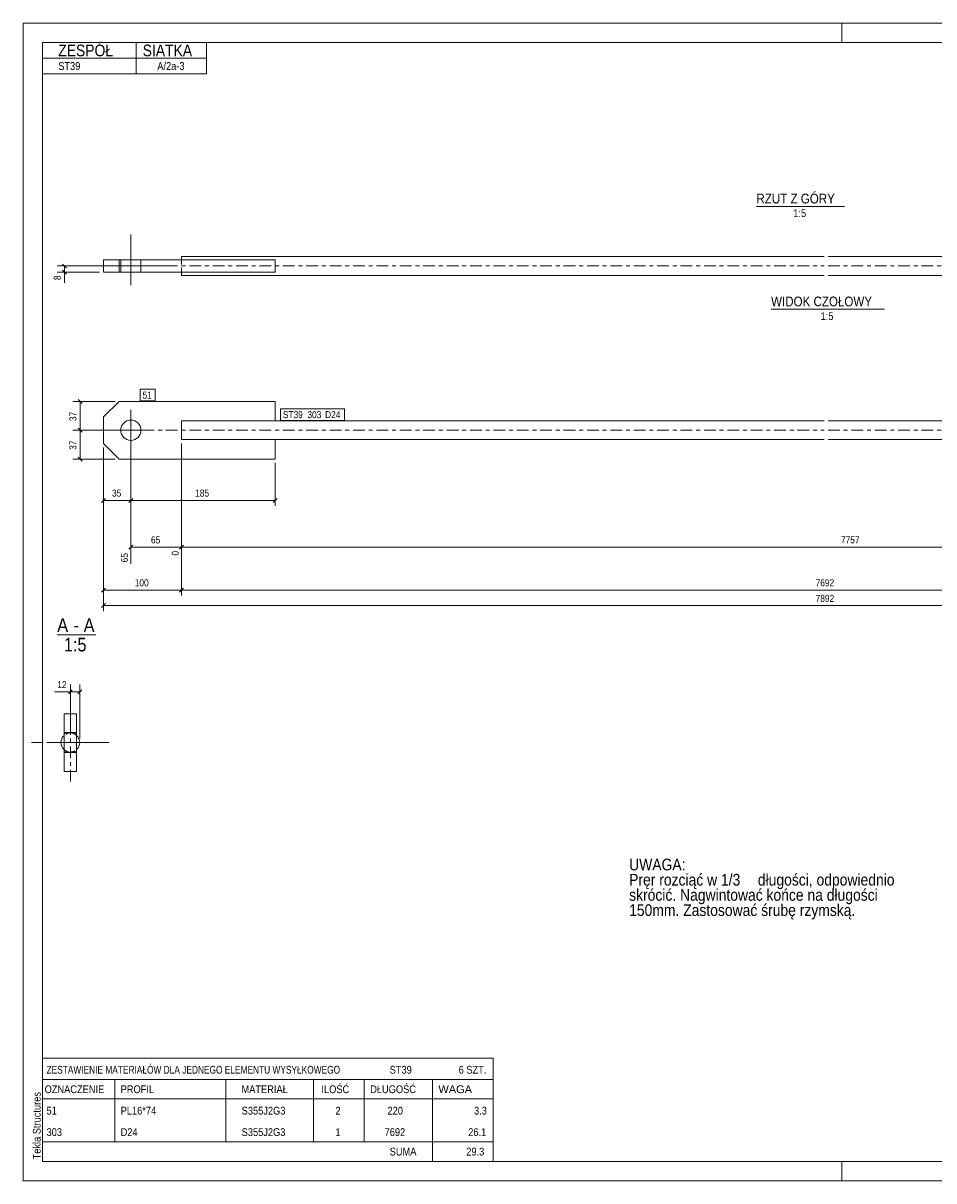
# Model space of a CAD drawing. Header units: millimetres. Extents: x 0 to 420, y 0 to 297.
# Tile 1 of 2: x 0 to 234, y 0 to 297. Entities that reach past the tile are written whole.
import ezdxf

# ---------------------------------------------------------------- set-up
doc = ezdxf.new("R2010")
doc.units = ezdxf.units.MM
for name, pattern in [('XKITLINE00', [0]), ('XKITLINE01', [4, 1, -1, 1, -1]), ('XKITLINE03', [6, 3, -1, 1, -1])]:
    doc.linetypes.add(name, pattern=pattern)
for name, color, linetype, lineweight in [('Arkusz rysunku', 3, 'Continuous', 0), ('Element', 2, 'Continuous', 0), ('Inny typ obiektu', 7, 'Continuous', 0), ('Tekst', 7, 'Continuous', 0), ('Wymiar', 4, 'Continuous', 0), ('Znak elementu', 2, 'Continuous', 0), ('Śruba', 3, 'Continuous', 0)]:
    doc.layers.add(name, color=color, linetype=linetype, lineweight=lineweight)
doc.styles.add('ARIAL', font='ARIAL.TTF')

msp = doc.modelspace()

# ---------------------------------------------------------------- linework, layer by layer
at = {"layer": 'Arkusz rysunku', "linetype": 'XKITLINE00', "lineweight": 0}
for p, q in [((420, 297), (0, 297)), ((0, 297), (0, 0)), ((0, 292), (0, 297)), ((5, 297), (0, 297)), ((210, 292), (210, 297)), ((415, 292), (5, 292)), ((5, 292), (5, 5)), ((0, 0), (0, 5)), ((5, 5), (415, 5)), ((210, 0), (210, 5)), ((0, 0), (420, 0))]:
    msp.add_line(p, q, dxfattribs=at)
at = {"layer": 'Element', "linetype": 'XKITLINE00', "lineweight": 0}
for p, q in [((20.62, 236.3), (20.62, 233.1)), ((64.62, 236.3), (20.62, 236.3)), ((24.62, 233.1), (24.62, 236.3)), ((40.62, 237.1), (205.42, 237.1)), ((40.62, 237.1), (40.62, 236.3)), ((64.62, 233.1), (64.62, 236.3)), ((206.42, 237.1), (371.22, 237.1)), ((20.62, 233.1), (64.62, 233.1)), ((40.62, 232.3), (40.62, 233.1)), ((40.62, 232.3), (205.42, 232.3)), ((206.42, 232.3), (332.1, 232.3)), ((20.62, 195.97), (24.62, 199.97)), ((64.62, 199.97), (24.62, 199.97)), ((64.62, 199.97), (64.62, 194.97)), ((20.62, 189.17), (20.62, 195.97)), ((40.62, 194.97), (40.62, 194.25)), ((64.62, 194.97), (40.62, 194.97)), ((40.62, 190.89), (40.62, 194.25)), ((205.42, 194.97), (64.62, 194.97)), ((347.22, 194.97), (206.42, 194.97)), ((40.62, 190.17), (40.62, 190.89)), ((64.62, 190.17), (40.62, 190.17)), ((205.42, 190.17), (64.62, 190.17)), ((64.62, 185.17), (64.62, 190.17)), ((347.22, 190.17), (206.42, 190.17)), ((24.62, 185.17), (20.62, 189.17)), ((64.62, 185.17), (24.62, 185.17)), ((10.5, 105.05), (10.5, 119.85)), ((13.7, 119.85), (10.5, 119.85)), ((10.5, 105.05), (10.5, 119.85)), ((10.5, 119.85), (13.7, 119.85)), ((13.7, 105.05), (13.7, 119.85)), ((13.7, 119.85), (13.7, 105.05)), ((10.5, 105.05), (13.7, 105.05)), ((13.7, 105.05), (10.5, 105.05))]:
    msp.add_line(p, q, dxfattribs=at)
at = {"layer": 'Element', "linetype": 'XKITLINE01', "lineweight": 0}
for p, q in [((20.62, 233.1), (20.62, 236.3)), ((24.62, 233.1), (24.62, 236.3)), ((40.62, 233.1), (40.62, 236.3)), ((40.62, 236.3), (40.62, 233.1)), ((40.62, 233.1), (40.62, 236.3)), ((64.62, 233.1), (64.62, 236.3)), ((64.62, 236.3), (64.62, 233.1)), ((64.62, 194.97), (40.62, 194.97)), ((40.62, 194.97), (40.62, 192.57)), ((40.62, 194.25), (40.62, 190.89)), ((40.62, 190.17), (40.62, 190.89)), ((64.62, 190.17), (40.62, 190.17)), ((10.5, 119.85), (13.7, 119.85)), ((13.7, 119.85), (13.7, 110.05)), ((10.5, 114.85), (13.7, 114.85)), ((10.5, 114.85), (13.7, 114.85)), ((13.7, 110.05), (10.5, 110.05)), ((10.5, 110.05), (13.7, 110.05)), ((13.7, 105.05), (10.5, 105.05))]:
    msp.add_line(p, q, dxfattribs=at)
at = {"layer": 'Element', "linetype": 'XKITLINE03', "lineweight": 0}
for p, q in [((30.62, 234.7), (205.42, 234.7)), ((206.42, 234.7), (381.22, 234.7)), ((30.62, 192.57), (205.42, 192.57)), ((206.42, 192.57), (381.22, 192.57)), ((12.1, 102.45), (12.1, 122.45)), ((2.1, 112.45), (22.1, 112.45))]:
    msp.add_line(p, q, dxfattribs=at)
at = {"layer": 'Element', "linetype": 'XKITLINE00', "lineweight": 0}
for start, end in [(133.629, 226.371), (313.629, 46.371)]:
    msp.add_arc((12.1, 112.45), 2.4, start, end, dxfattribs=at)
at = {"layer": 'Element', "linetype": 'XKITLINE01', "lineweight": 0}
for start, end in [(46.371, 133.629), (226.371, 313.629)]:
    msp.add_arc((12.1, 112.45), 2.4, start, end, dxfattribs=at)
at = {"layer": 'Inny typ obiektu', "linetype": 'XKITLINE00', "lineweight": 0}
for p, q in [((5, 292), (47, 292)), ((5, 292), (5, 288)), ((29, 288), (29, 292)), ((47, 288), (47, 292)), ((5, 288), (47, 288)), ((5, 288), (5, 284)), ((29, 288), (29, 284)), ((47, 288), (47, 284)), ((5, 284), (47, 284)), ((188.06, 250), (210.66, 250)), ((191.82, 223.6), (220.9, 223.6)), ((8.76, 140.07), (18.64, 140.07)), ((5, 31.5), (5, 26)), ((5, 31.5), (120.5, 31.5)), ((120.5, 31.5), (120.5, 26)), ((5, 26), (5, 21)), ((5, 26), (120.5, 26)), ((23.5, 26), (23.5, 21)), ((52, 21), (52, 26)), ((74.5, 26), (74.5, 21)), ((87.5, 26), (87.5, 21)), ((105, 26), (105, 21)), ((120.5, 26), (120.5, 21)), ((5, 21), (120.5, 21)), ((5, 21), (5, 15.5)), ((23.5, 21), (23.5, 15.5)), ((52, 15.5), (52, 21)), ((74.5, 21), (74.5, 15.5)), ((87.5, 21), (87.5, 15.5)), ((105, 21), (105, 15.5)), ((120.5, 21), (120.5, 15.5)), ((5, 15.5), (5, 10)), ((23.5, 15.5), (23.5, 10)), ((52, 10), (52, 15.5)), ((74.5, 15.5), (74.5, 10)), ((87.5, 15.5), (87.5, 10)), ((105, 15.5), (105, 10)), ((120.5, 15.5), (120.5, 10)), ((5, 10), (5, 5)), ((5, 10), (120.5, 10)), ((105, 10), (105, 5)), ((120.5, 10), (120.5, 5)), ((5, 5), (120.5, 5))]:
    msp.add_line(p, q, dxfattribs=at)
at = {"layer": 'Wymiar', "linetype": 'XKITLINE00', "lineweight": 0}
for p, q in [((39.62, 234.7), (8.76, 234.7)), ((10.11, 235.21), (11.13, 234.19)), ((10.62, 233.1), (10.62, 234.7)), ((19.62, 233.1), (8.76, 233.1)), ((10.11, 233.61), (11.13, 232.59)), ((10.62, 233.1), (10.62, 230.41)), ((10.62, 233.1), (10.62, 230.41)), ((23.62, 199.97), (12.76, 199.97)), ((14.11, 200.48), (15.13, 199.46)), ((14.62, 192.57), (14.62, 199.97)), ((14.11, 193.08), (15.13, 192.06)), ((14.11, 193.08), (15.13, 192.06)), ((26.62, 192.57), (12.76, 192.57)), ((26.62, 192.57), (12.76, 192.57)), ((14.62, 185.17), (14.62, 192.57)), ((27.62, 191.57), (27.62, 158.28)), ((27.62, 191.57), (27.62, 173.13)), ((27.62, 191.57), (27.62, 173.13)), ((20.62, 188.17), (20.62, 146.13)), ((20.62, 188.17), (20.62, 150.13)), ((20.62, 188.17), (20.62, 173.13)), ((40.62, 189.17), (40.62, 150.13)), ((40.62, 189.17), (40.62, 150.13)), ((40.62, 189.17), (40.62, 160.41)), ((40.62, 189.17), (40.62, 160.41)), ((23.62, 185.17), (12.76, 185.17)), ((14.11, 185.68), (15.13, 184.66)), ((64.62, 184.17), (64.62, 173.13)), ((21.13, 175.08), (20.11, 174.06)), ((20.62, 174.57), (27.62, 174.57)), ((28.13, 175.08), (27.11, 174.06)), ((28.13, 175.08), (27.11, 174.06)), ((27.62, 174.57), (64.62, 174.57)), ((65.13, 175.08), (64.11, 174.06)), ((28.13, 163.08), (27.11, 162.06)), ((27.62, 162.57), (40.62, 162.57)), ((41.13, 163.08), (40.11, 162.06)), ((41.13, 163.08), (40.16, 162.11)), ((40.62, 162.57), (384.22, 162.57)), ((21.13, 152.08), (20.11, 151.06)), ((20.62, 151.57), (40.62, 151.57)), ((41.13, 152.08), (40.11, 151.06)), ((41.13, 152.08), (40.11, 151.06)), ((40.62, 151.57), (371.22, 151.57)), ((21.13, 148.08), (20.11, 147.06)), ((20.62, 147.57), (391.22, 147.57)), ((12.1, 125.45), (8.08, 125.45)), ((12.1, 125.45), (8.08, 125.45)), ((12.61, 125.96), (11.59, 124.94)), ((12.1, 115.85), (12.1, 127.31)), ((12.1, 125.45), (14.5, 125.45)), ((15.01, 125.96), (13.99, 124.94)), ((14.5, 113.45), (14.5, 127.31))]:
    msp.add_line(p, q, dxfattribs=at)
at = {"layer": 'Znak elementu', "linetype": 'XKITLINE00', "lineweight": 0}
for p, q in [((30.02, 203.07), (33.89, 203.07)), ((30.02, 200.07), (30.02, 203.07)), ((33.89, 200.07), (33.89, 203.07)), ((30.02, 200.07), (33.89, 200.07)), ((66.02, 198.07), (82.45, 198.07)), ((66.02, 195.07), (66.02, 198.07)), ((82.45, 195.07), (82.45, 198.07)), ((66.02, 195.07), (82.45, 195.07))]:
    msp.add_line(p, q, dxfattribs=at)
at = {"layer": 'Śruba', "linetype": 'XKITLINE00', "lineweight": 0}
for p, q in [((27.62, 229.8), (27.62, 242.8)), ((25.02, 233.1), (25.02, 236.3)), ((30.22, 233.1), (30.22, 236.3)), ((27.62, 197.77), (27.62, 187.37)), ((32.82, 192.57), (22.42, 192.57)), ((10.5, 115.05), (13.7, 115.05)), ((7.2, 112.45), (20.2, 112.45)), ((10.5, 109.85), (13.7, 109.85))]:
    msp.add_line(p, q, dxfattribs=at)
msp.add_circle((27.62, 192.57), 2.6, dxfattribs=at)

# ---------------------------------------------------------------- texts
at = {"layer": 'Arkusz rysunku', "style": 'ARIAL', "width": 0.85}
msp.add_text('Tekla Structures', height=2, rotation=90, dxfattribs=at).set_placement((4.5, 5.5))
at = {"layer": 'Inny typ obiektu', "style": 'ARIAL'}
for s, height, width, p in [('ZESPÓŁ', 3, 0.85, (9, 288.5)), ('SIATKA', 3, 0.85, (30.66, 288.5)), ('ST39', 2, 0.85, (9, 285)), ('A/2a-3', 2, 0.85, (34.4, 285)), ('RZUT Z GÓRY', 2.5, 0.85, (188.06, 250.75)), ('1:5', 2, 0.85, (197.51, 247.25)), ('WIDOK CZOŁOWY', 2.5, 0.85, (191.82, 224.35)), ('1:5', 2, 0.85, (204.51, 220.85)), ('A', 3.5, 0.85, (8.76, 140.82)), ('A', 3.5, 0.85, (15.53, 140.82)), ('-', 3.5, 0.85, (12.92, 140.82)), ('1:5', 3.5, 0.85, (10.46, 135.82)), ('ZESTAWIENIE MATERIAŁÓW DLA JEDNEGO ELEMENTU WYSYŁKOWEGO', 2, 0.765, (6, 27.5)), ('ST39', 2, 0.85, (94, 27.5)), ('6', 2, 0.85, (111.69, 27.5)), (' SZT.', 2, 0.85, (113, 27.5)), ('OZNACZENIE', 2, 0.85, (5.5, 22.5)), ('PROFIL', 2, 0.85, (25, 22.5)), ('MATERIAŁ', 2, 0.85, (56, 22.5)), ('ILOŚĆ', 2, 0.85, (76.5, 22.5)), ('DŁUGOŚĆ', 2, 0.85, (89, 22.5)), ('WAGA', 2, 1.008832, (106.5, 22.5)), ('51', 2, 0.85, (6, 17)), ('PL16*74', 2, 0.85, (25, 17)), ('S355J2G3', 2, 0.85, (56.04, 17)), ('2', 2, 0.85, (80.09, 17)), ('220', 2, 0.85, (93.44, 17)), ('3.3', 2, 0.85, (115.63, 17)), ('303', 2, 0.85, (6, 11.5)), ('D24', 2, 0.85, (25, 11.5)), ('S355J2G3', 2, 0.85, (56.04, 11.5)), ('1', 2, 0.85, (80.09, 11.5)), ('7692', 2, 0.85, (92.7, 11.5)), ('26.1', 2, 0.85, (114.15, 11.5)), ('SUMA', 2, 0.85, (94, 6.5)), ('29.3', 2, 0.85, (113.65, 6.5))]:
    msp.add_text(s, height=height, dxfattribs=dict(at, width=width)).set_placement(p)
at = {"layer": 'Tekst', "style": 'ARIAL', "width": 0.85}
for s, p in [('UWAGA:', (155.42, 79.65)), ('Pręr rozciąć w 1/3', (155.42, 75.75)), (' długości, odpowiednio', (187.44, 75.75)), ('skrócić. Nagwintować końce na długości ', (155.42, 71.85)), ('150mm. Zastosować śrubę rzymską.', (155.42, 67.95))]:
    msp.add_text(s, height=3, dxfattribs=at).set_placement(p)
at = {"layer": 'Wymiar', "style": 'ARIAL', "width": 0.85}
for s, p in [('8', (9.66, 231.09)), ('37', (13.66, 194.93)), ('37', (13.66, 187.53)), ('65', (26.9, 158.68)), ('0', (39.9, 160.41))]:
    msp.add_text(s, height=1.8, rotation=90.0002, dxfattribs=at).set_placement(p)
for s, p in [('35', (22.78, 175.53)), ('185', (44.12, 175.53)), ('65', (32.78, 163.53)), ('7757', (209.75, 163.53)), ('100', (28.62, 152.53)), ('7692', (203.25, 152.53)), ('7892', (203.25, 148.53)), ('12', (8.75, 126.41))]:
    msp.add_text(s, height=1.8, dxfattribs=at).set_placement(p)
at = {"layer": 'Znak elementu', "style": 'ARIAL', "width": 0.85}
for s, p in [('51', (30.62, 200.67)), ('ST39', (66.62, 195.67)), ('303', (72.9, 195.67)), ('D24', (77.44, 195.67))]:
    msp.add_text(s, height=1.8, dxfattribs=at).set_placement(p)

doc.saveas('drawing.dxf')
